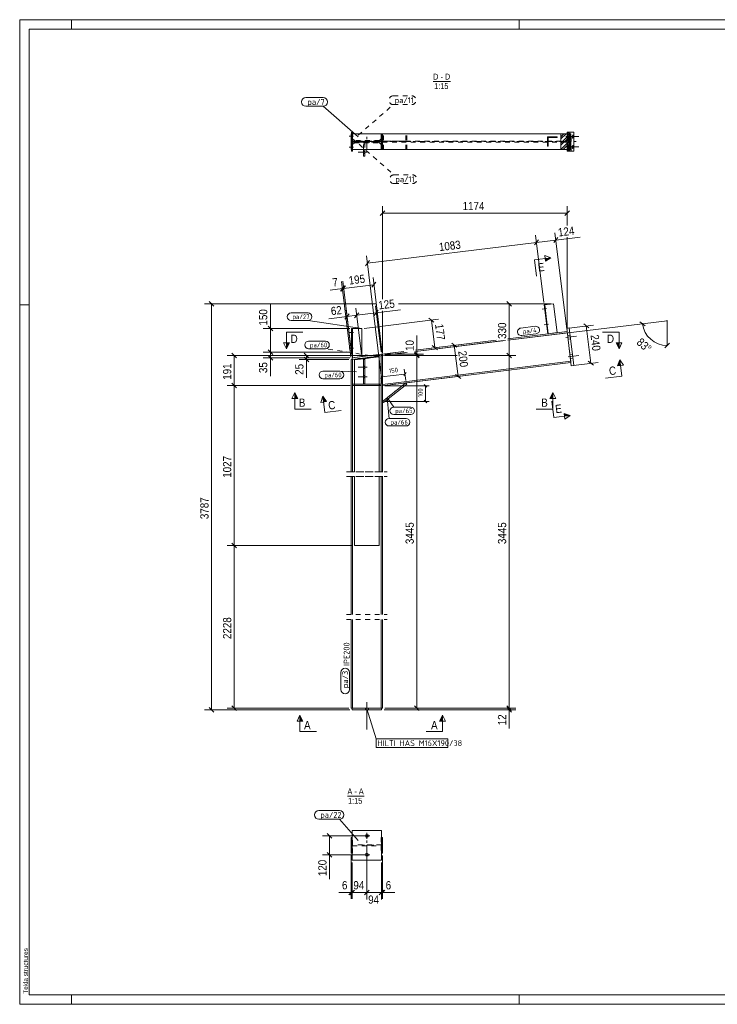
# Model space of a CAD drawing. Header units: millimetres. Extents: x 1 to 593, y 1 to 419.
# Tile 1 of 3: x 1 to 297, y 1 to 419. Entities that reach past the tile are written whole.
import ezdxf

# ---------------------------------------------------------------- set-up
doc = ezdxf.new("R2010")
doc.units = ezdxf.units.MM
for name, pattern in [('XKITLINE00', [0]), ('XKITLINE02', [4, 2, -2]), ('XKITLINE03', [6, 3, -1, 1, -1])]:
    doc.linetypes.add(name, pattern=pattern)
for name, color, linetype, lineweight in [('Bemassung', 1, 'Continuous', 0), ('Schnitt', 6, 'Continuous', 0), ('Schrauben', 7, 'Continuous', 0), ('Schraubenbezeichnung', 5, 'Continuous', 0), ('Teil', 7, 'Continuous', 0), ('Text', 5, 'Continuous', 0), ('Ueberschrift', 7, 'Continuous', 0), ('Zeichnungsrahmen', 3, 'Continuous', 0)]:
    doc.layers.add(name, color=color, linetype=linetype, lineweight=lineweight)
doc.styles.add('ARIAL', font='ARIAL.TTF')
doc.styles.add('ISOCPEUR', font='ISOCPEUR.TTF')

msp = doc.modelspace()

# ---------------------------------------------------------------- hatches: boundary and pattern name
at = {"layer": 'Schnitt'}
for points in [[(223.92, 317.66), (226.4, 317.96), (224.07, 316.42)], [(115.45, 281.8), (114.2, 279.3), (114.2, 281.8)], [(255.31, 281.8), (255.31, 279.3), (254.06, 281.8)], [(254.67, 272), (255.61, 274.63), (255.91, 272.15)], [(117.7, 258.17), (117.7, 260.67), (118.95, 258.17)], [(129.98, 256.69), (129.67, 259.17), (131.22, 256.84)], [(225.92, 258.17), (227.17, 260.67), (227.17, 258.17)], [(232, 251.85), (234.63, 250.92), (232.15, 250.61)], [(119.92, 121.27), (119.92, 123.77), (121.17, 121.27)], [(179.17, 121.27), (180.42, 123.77), (180.42, 121.27)]]:
    msp.add_hatch(color=256, dxfattribs=at).paths.add_polyline_path(points, flags=17)

# ---------------------------------------------------------------- linework, layer by layer
at = {"layer": 'Bemassung', "linetype": 'XKITLINE00', "lineweight": 0}
for p, q in [((154.98, 300.4), (154.98, 339.89)), ((233.27, 331.6), (233.27, 339.89)), ((155.97, 337.83), (153.99, 335.85)), ((154.98, 336.84), (233.27, 336.84)), ((234.26, 337.83), (232.28, 335.85)), ((223.41, 298.89), (219.9, 327.49)), ((223.41, 298.89), (219.9, 327.49)), ((229.36, 326.58), (227.64, 324.37)), ((233.14, 287.66), (228.13, 328.5)), ((228.5, 325.47), (238.84, 326.74)), ((228.5, 325.47), (238.84, 326.74)), ((233.27, 287.67), (233.27, 326.66)), ((148.59, 315.66), (220.27, 324.46)), ((221.13, 325.57), (219.41, 323.36)), ((221.13, 325.57), (219.41, 323.36)), ((220.27, 324.46), (228.5, 325.47)), ((154.86, 264.61), (148.22, 318.69)), ((149.45, 316.76), (147.73, 314.56)), ((154.86, 277.38), (150.91, 309.52)), ((138.81, 305.96), (137.09, 303.75)), ((139.28, 306.02), (137.55, 303.81)), ((139.28, 306.02), (137.55, 303.81)), ((141.53, 275.74), (137.58, 307.88)), ((141.91, 276.46), (138.04, 307.94)), ((141.91, 276.46), (138.04, 307.94)), ((138.41, 304.91), (151.28, 306.49)), ((152.15, 307.6), (150.42, 305.39)), ((137.95, 304.86), (132.77, 304.22)), ((137.95, 304.86), (132.77, 304.22)), ((137.95, 304.86), (138.41, 304.91)), ((138.58, 298.39), (79.38, 298.39)), ((81.44, 299.38), (83.42, 297.4)), ((82.43, 125.97), (82.43, 298.39)), ((107.35, 287.85), (107.35, 298.26)), ((107.35, 287.85), (107.35, 298.26)), ((138.6, 298.39), (138.58, 298.39)), ((152.43, 298.39), (138.6, 298.39)), ((154.31, 277.98), (151.91, 297.55)), ((226.5, 298.39), (161.68, 298.39)), ((226.5, 298.39), (205.67, 298.39)), ((207.73, 299.38), (209.71, 297.4)), ((208.72, 276.38), (208.72, 298.39)), ((139.88, 293), (132.12, 292.05)), ((139.88, 293), (132.12, 292.05)), ((140.74, 294.11), (139.01, 291.9)), ((141.91, 276.46), (139.5, 296.03)), ((139.88, 293), (143.99, 293.51)), ((144.86, 294.61), (143.13, 292.41)), ((144.86, 294.61), (143.13, 292.41)), ((146.03, 276.96), (143.62, 296.54)), ((146.03, 276.96), (143.62, 296.54)), ((143.99, 293.51), (152.28, 294.53)), ((153.14, 295.63), (151.42, 293.42)), ((152.28, 294.53), (162.62, 295.8)), ((152.28, 294.53), (162.62, 295.8)), ((154.98, 277.38), (154.98, 295.46)), ((106.36, 288.84), (108.34, 286.86)), ((147.14, 287.97), (178.71, 291.84)), ((176.79, 290.61), (174.58, 292.33)), ((175.69, 291.47), (177.12, 279.77)), ((208.12, 282.91), (265.27, 289.93)), ((234.1, 288.11), (244.45, 289.38)), ((242.52, 288.15), (240.32, 289.87)), ((241.42, 289.01), (243.37, 273.13)), ((264.17, 290.79), (266.38, 289.06)), ((265.27, 289.93), (275.69, 291.21)), ((275.69, 280.71), (275.69, 291.21)), ((141.15, 287.85), (104.3, 287.85)), ((107.35, 277.85), (107.35, 287.85)), ((169.52, 277.06), (169.52, 284.87)), ((169.52, 277.06), (169.52, 284.87)), ((168.92, 278.1), (207.16, 282.79)), ((168.92, 278.77), (188.45, 281.17)), ((168.92, 278.77), (180.15, 280.15)), ((178.23, 278.91), (176.02, 280.64)), ((186.53, 279.93), (184.32, 281.66)), ((185.42, 280.79), (187.05, 267.56)), ((274.7, 279.72), (276.68, 281.7)), ((153.98, 276.38), (89.01, 276.38)), ((91.07, 277.37), (93.05, 275.39)), ((92.06, 263.67), (92.06, 276.38)), ((140.81, 277.85), (104.3, 277.85)), ((140.81, 277.85), (104.3, 277.85)), ((106.36, 278.84), (108.34, 276.86)), ((106.36, 278.84), (108.34, 276.86)), ((106.36, 276.47), (108.34, 274.49)), ((107.35, 275.48), (107.35, 277.85)), ((153.98, 276.38), (119.64, 276.38)), ((121.7, 277.37), (123.68, 275.39)), ((122.69, 274.75), (122.69, 276.38)), ((143.02, 275.59), (164.02, 278.17)), ((155.97, 277.18), (164.02, 278.17)), ((155.97, 276.51), (165.44, 277.67)), ((155.98, 277.06), (172.32, 277.06)), ((155.98, 276.38), (186.57, 276.38)), ((155.98, 276.38), (172.32, 276.38)), ((155.98, 276.38), (172.32, 276.38)), ((155.98, 276.38), (186.57, 276.38)), ((168.53, 278.05), (170.51, 276.07)), ((168.53, 277.37), (170.51, 275.39)), ((168.53, 277.37), (170.51, 275.39)), ((169.52, 276.38), (169.52, 277.06)), ((169.52, 126.77), (169.52, 276.38)), ((191.51, 276.38), (211.52, 276.38)), ((191.51, 276.38), (211.52, 276.38)), ((207.73, 277.37), (209.71, 275.39)), ((207.73, 277.37), (209.71, 275.39)), ((208.72, 126.77), (208.72, 276.38)), ((141.15, 275.48), (104.3, 275.48)), ((107.35, 275.48), (107.35, 267.66)), ((107.35, 275.48), (107.35, 267.66)), ((140.65, 274.75), (119.64, 274.75)), ((121.7, 275.74), (123.68, 273.76)), ((122.69, 274.75), (122.69, 266.93)), ((122.69, 274.75), (122.69, 266.93)), ((236.05, 272.23), (246.4, 273.5)), ((244.47, 272.27), (242.27, 273.99)), ((155.02, 267.95), (154.03, 266.69)), ((154.86, 264.61), (154.26, 269.45)), ((154.53, 267.32), (164.45, 268.54)), ((155.97, 263.74), (190.08, 267.93)), ((164.94, 269.17), (163.96, 267.91)), ((164.78, 265.83), (164.19, 270.67)), ((188.15, 266.7), (185.95, 268.42)), ((141.21, 263.67), (89.01, 263.67)), ((141.21, 263.67), (89.01, 263.67)), ((91.07, 264.66), (93.05, 262.68)), ((91.07, 264.66), (93.05, 262.68)), ((92.06, 195.77), (92.06, 263.67)), ((155.98, 263.62), (174.78, 263.62)), ((172.61, 264.19), (173.74, 263.06)), ((173.18, 256.96), (173.18, 263.62)), ((155.98, 256.96), (174.78, 256.96)), ((172.61, 257.52), (173.74, 256.39)), ((91.07, 196.76), (93.05, 194.78)), ((91.07, 196.76), (93.05, 194.78)), ((142.05, 195.77), (89.01, 195.77)), ((142.05, 195.77), (89.01, 195.77)), ((92.06, 126.77), (92.06, 195.77)), ((141.05, 125.97), (79.38, 125.97)), ((81.44, 126.96), (83.42, 124.98)), ((140.65, 126.77), (89.01, 126.77)), ((91.07, 127.76), (93.05, 125.78)), ((155.58, 125.97), (211.52, 125.97)), ((155.98, 126.77), (211.52, 126.77)), ((155.98, 126.77), (172.32, 126.77)), ((155.98, 126.77), (211.52, 126.77)), ((168.53, 127.76), (170.51, 125.78)), ((207.73, 127.76), (209.71, 125.78)), ((207.73, 127.76), (209.71, 125.78)), ((207.73, 126.96), (209.71, 124.98)), ((208.72, 125.97), (208.72, 126.77)), ((208.72, 125.97), (208.72, 118.15)), ((208.72, 125.97), (208.72, 118.15)), ((147.31, 72.51), (129.44, 72.51)), ((131.5, 73.5), (133.48, 71.52)), ((132.49, 64.51), (132.49, 72.51)), ((147.31, 64.51), (129.44, 64.51)), ((131.5, 65.5), (133.48, 63.52)), ((132.49, 64.51), (132.49, 54.1)), ((132.49, 64.51), (132.49, 54.1)), ((141.65, 64.18), (141.65, 45.71)), ((148.31, 63.51), (148.31, 47.91)), ((148.31, 63.51), (148.31, 54.01)), ((154.98, 64.18), (154.98, 45.71)), ((142.05, 61.18), (142.05, 54.01)), ((142.05, 61.18), (142.05, 45.71)), ((154.58, 61.18), (154.58, 45.46)), ((154.58, 61.18), (154.58, 47.91)), ((141.65, 48.51), (136.43, 48.51)), ((141.65, 48.51), (136.43, 48.51)), ((142.25, 49.11), (140.66, 47.52)), ((143.04, 49.5), (141.06, 47.52)), ((142.65, 49.11), (141.06, 47.52)), ((141.65, 48.51), (142.05, 48.51)), ((142.05, 49.11), (142.05, 45.71)), ((142.05, 48.51), (148.31, 48.51)), ((149.3, 49.5), (147.32, 47.52)), ((149.3, 49.5), (147.32, 47.52)), ((148.31, 49.11), (148.31, 45.46)), ((148.31, 48.51), (154.58, 48.51)), ((155.57, 49.5), (153.59, 47.52)), ((155.57, 49.5), (153.98, 47.91)), ((155.97, 49.5), (154.38, 47.91)), ((154.58, 48.51), (154.98, 48.51)), ((154.98, 48.51), (160.2, 48.51)), ((154.98, 48.51), (160.2, 48.51))]:
    msp.add_line(p, q, dxfattribs=at)
msp.add_arc((275.69, 291.21), 10.5, 187, 270, dxfattribs=at)
at = {"layer": 'Bemassung'}
for p in [(154.98, 336.84), (233.27, 336.84), (220.27, 324.46), (220.27, 324.46), (228.5, 325.47), (148.59, 315.66), (151.28, 306.49), (137.95, 304.86), (138.41, 304.91), (138.41, 304.91), (82.43, 298.39), (208.72, 298.39), (139.88, 293), (143.99, 293.51), (143.99, 293.51), (152.28, 294.53), (175.69, 291.47), (241.42, 289.01), (265.27, 289.93), (275.69, 291.21), (107.35, 287.85), (185.42, 280.79), (275.69, 280.71), (92.06, 276.38), (107.35, 277.85), (107.35, 277.85), (122.69, 276.38), (169.52, 277.06), (169.52, 276.38), (169.52, 276.38), (177.12, 279.77), (208.72, 276.38), (208.72, 276.38), (107.35, 275.48), (122.69, 274.75), (243.37, 273.13), (164.45, 268.54), (187.05, 267.56), (92.06, 263.67), (92.06, 263.67), (154.53, 267.32), (173.18, 263.62), (173.18, 256.96), (92.06, 195.77), (92.06, 195.77), (82.43, 125.97), (92.06, 126.77), (169.52, 126.77), (208.72, 126.77), (208.72, 126.77), (208.72, 125.97), (132.49, 72.51), (132.49, 64.51), (141.65, 48.51), (142.05, 48.51), (142.05, 48.51), (148.31, 48.51), (148.31, 48.51), (154.58, 48.51), (154.58, 48.51), (154.98, 48.51)]:
    msp.add_point(p, dxfattribs=at)
at = {"layer": 'Schnitt', "linetype": 'XKITLINE00', "lineweight": 0}
for p, q in [((219.45, 317.11), (226.4, 317.96)), ((224.07, 316.42), (223.77, 318.9)), ((223.77, 318.9), (226.4, 317.96)), ((226.4, 317.96), (224.07, 316.42)), ((219.45, 317.11), (220.31, 310.16)), ((114.2, 286.3), (121.2, 286.3)), ((114.2, 286.3), (114.2, 279.3)), ((255.31, 286.3), (248.31, 286.3)), ((255.31, 286.3), (255.31, 279.3)), ((114.2, 279.3), (112.95, 281.8)), ((115.45, 281.8), (112.95, 281.8)), ((114.2, 279.3), (115.45, 281.8)), ((254.06, 281.8), (256.56, 281.8)), ((255.31, 279.3), (254.06, 281.8)), ((256.56, 281.8), (255.31, 279.3)), ((255.61, 274.63), (254.67, 272)), ((254.67, 272), (257.16, 272.31)), ((255.61, 274.63), (257.16, 272.31)), ((256.46, 267.69), (255.61, 274.63)), ((256.46, 267.69), (249.52, 266.83)), ((116.45, 258.17), (117.7, 260.67)), ((117.7, 260.67), (118.95, 258.17)), ((117.7, 253.67), (117.7, 260.67)), ((128.74, 256.54), (129.67, 259.17)), ((129.67, 259.17), (131.22, 256.84)), ((130.53, 252.22), (129.67, 259.17)), ((227.17, 260.67), (225.92, 258.17)), ((227.17, 260.67), (228.42, 258.17)), ((227.17, 253.67), (227.17, 260.67)), ((118.95, 258.17), (116.45, 258.17)), ((131.22, 256.84), (128.74, 256.54)), ((225.92, 258.17), (228.42, 258.17)), ((227.69, 250.06), (226.83, 257.01)), ((117.7, 253.67), (124.7, 253.67)), ((130.53, 252.22), (137.47, 253.08)), ((227.17, 253.67), (220.17, 253.67)), ((227.69, 250.06), (234.63, 250.92)), ((234.63, 250.92), (232, 251.85)), ((232, 251.85), (232.3, 249.37)), ((234.63, 250.92), (232.3, 249.37)), ((118.67, 121.27), (119.92, 123.77)), ((121.17, 121.27), (118.67, 121.27)), ((119.92, 123.77), (121.17, 121.27)), ((119.92, 116.77), (119.92, 123.77)), ((180.42, 123.77), (179.17, 121.27)), ((179.17, 121.27), (181.67, 121.27)), ((180.42, 123.77), (181.67, 121.27)), ((180.42, 116.77), (180.42, 123.77)), ((119.92, 116.77), (126.92, 116.77)), ((180.42, 116.77), (173.42, 116.77))]:
    msp.add_line(p, q, dxfattribs=at)
at = {"layer": 'Schrauben', "linetype": 'XKITLINE00', "lineweight": 0}
for p, q in [((142.68, 369.57), (140.81, 369.57)), ((142.68, 369.57), (140.81, 369.57)), ((142.15, 370.04), (141.81, 370.04)), ((142.15, 370.04), (141.81, 370.04)), ((142.15, 369.1), (141.81, 369.1)), ((142.15, 369.1), (141.81, 369.1)), ((232.71, 369.44), (237.21, 369.44)), ((233.72, 369.44), (238.22, 369.44)), ((234.56, 369.81), (234.54, 369.47)), ((234.54, 369.47), (234.55, 369.12)), ((234.55, 369.12), (234.6, 368.77)), ((234.63, 370.17), (234.56, 369.81)), ((234.6, 368.77), (234.63, 368.7)), ((234.67, 370.1), (234.63, 370.17)), ((234.63, 368.7), (234.71, 369.06)), ((234.71, 369.75), (234.67, 370.1)), ((234.72, 369.4), (234.71, 369.75)), ((234.71, 369.06), (234.72, 369.4)), ((235.56, 369.81), (235.55, 369.47)), ((235.55, 369.47), (235.56, 369.12)), ((235.64, 370.17), (235.56, 369.81)), ((235.56, 369.12), (235.6, 368.77)), ((235.6, 368.77), (235.64, 368.7)), ((235.68, 370.1), (235.64, 370.17)), ((235.64, 368.7), (235.72, 369.06)), ((235.72, 369.75), (235.68, 370.1)), ((235.73, 369.4), (235.72, 369.75)), ((235.72, 369.06), (235.73, 369.4)), ((142.68, 364.9), (140.81, 364.9)), ((142.68, 364.9), (140.81, 364.9)), ((142.15, 365.37), (141.81, 365.37)), ((142.15, 365.37), (141.81, 365.37)), ((142.15, 364.44), (141.81, 364.44)), ((142.15, 364.44), (141.81, 364.44)), ((232.71, 365.04), (237.21, 365.04)), ((233.72, 365.04), (238.22, 365.04)), ((234.56, 365.41), (234.54, 365.07)), ((234.54, 365.07), (234.55, 364.72)), ((234.55, 364.72), (234.6, 364.37)), ((234.63, 365.77), (234.56, 365.41)), ((234.6, 364.37), (234.63, 364.3)), ((234.67, 365.7), (234.63, 365.77)), ((234.63, 364.3), (234.71, 364.66)), ((234.71, 365.35), (234.67, 365.7)), ((234.72, 365), (234.71, 365.35)), ((234.71, 364.66), (234.72, 365)), ((235.56, 365.41), (235.55, 365.07)), ((235.55, 365.07), (235.56, 364.72)), ((235.64, 365.77), (235.56, 365.41)), ((235.56, 364.72), (235.6, 364.37)), ((235.6, 364.37), (235.64, 364.3)), ((235.68, 365.7), (235.64, 365.77)), ((235.64, 364.3), (235.72, 364.66)), ((235.72, 365.35), (235.68, 365.7)), ((235.73, 365), (235.72, 365.35)), ((235.72, 364.66), (235.73, 365)), ((148.45, 362.72), (144.58, 362.72)), ((148.45, 362.72), (144.58, 362.72)), ((147.38, 363.18), (146.85, 363.18)), ((147.38, 363.18), (146.85, 363.18)), ((147.38, 362.25), (146.85, 362.25)), ((147.38, 362.25), (146.85, 362.25)), ((224.53, 296.34), (222.68, 296.11)), ((223.95, 296.74), (223.68, 296.71)), ((224.06, 295.81), (223.79, 295.78)), ((225.34, 289.73), (223.49, 289.5)), ((224.76, 290.12), (224.49, 290.09)), ((224.87, 289.2), (224.61, 289.16)), ((142.68, 286.18), (140.81, 286.18)), ((142.68, 286.18), (140.81, 286.18)), ((142.15, 286.65), (141.81, 286.65)), ((142.15, 286.65), (141.81, 286.65)), ((142.15, 285.71), (141.81, 285.71)), ((142.15, 285.71), (141.81, 285.71)), ((232.71, 284.05), (237.21, 284.6)), ((232.71, 284.05), (237.21, 284.6)), ((233.49, 284.88), (234.54, 285.01)), ((233.49, 284.88), (234.54, 285.01)), ((233.66, 283.43), (234.72, 283.56)), ((233.66, 283.43), (234.72, 283.56)), ((142.68, 279.51), (140.81, 279.51)), ((142.68, 279.51), (140.81, 279.51)), ((142.15, 279.98), (141.81, 279.98)), ((142.15, 279.98), (141.81, 279.98)), ((142.15, 279.05), (141.81, 279.05)), ((142.15, 279.05), (141.81, 279.05)), ((233.72, 275.84), (238.22, 276.4)), ((233.72, 275.84), (238.22, 276.4)), ((234.49, 276.68), (235.55, 276.81)), ((234.49, 276.68), (235.55, 276.81)), ((147.38, 271.91), (146.85, 271.91)), ((234.67, 275.22), (235.73, 275.35)), ((234.67, 275.22), (235.73, 275.35)), ((148.45, 271.44), (144.58, 271.44)), ((147.38, 270.97), (146.85, 270.97)), ((147.38, 267.91), (146.85, 267.91)), ((148.45, 267.44), (144.58, 267.44)), ((147.38, 266.97), (146.85, 266.97)), ((147.68, 125.97), (147.68, 126.77)), ((147.68, 125.97), (147.68, 126.77)), ((148.31, 117.63), (148.31, 129.3)), ((148.31, 117.63), (148.31, 129.3)), ((148.95, 125.97), (148.95, 126.77)), ((148.95, 125.97), (148.95, 126.77)), ((149.58, 72.51), (147.05, 72.51)), ((148.31, 73.78), (148.31, 71.25)), ((149.58, 64.51), (147.05, 64.51)), ((148.31, 65.78), (148.31, 63.25))]:
    msp.add_line(p, q, dxfattribs=at)
for centre in [(148.31, 72.51), (148.31, 64.51)]:
    msp.add_circle(centre, 0.633, dxfattribs=at)
at = {"layer": 'Schraubenbezeichnung', "linetype": 'XKITLINE00', "lineweight": 0}
for p, q in [((148.31, 126.37), (152.2, 113.73)), ((152.2, 113.73), (182.61, 113.73)), ((152.2, 110.03), (152.2, 113.73)), ((182.61, 110.03), (182.61, 113.73)), ((152.2, 110.03), (182.61, 110.03))]:
    msp.add_line(p, q, dxfattribs=at)
at = {"layer": 'Teil', "linetype": 'XKITLINE00', "lineweight": 0}
for p, q in [((141.65, 370.57), (141.81, 370.57)), ((141.65, 370.57), (141.65, 363.9)), ((142.07, 371.24), (141.81, 370.98)), ((141.96, 371.24), (141.81, 371.09)), ((141.81, 363.24), (141.81, 371.24)), ((141.81, 371.24), (142.15, 371.24)), ((142.15, 371.09), (141.81, 370.76)), ((142.15, 370.98), (141.81, 370.64)), ((142.15, 370.75), (141.81, 370.42)), ((142.15, 370.64), (141.81, 370.31)), ((142.15, 370.42), (141.81, 370.08)), ((142.15, 370.3), (141.81, 369.97)), ((142.15, 370.08), (141.81, 369.75)), ((142.15, 369.97), (141.81, 369.63)), ((142.15, 369.74), (141.81, 369.41)), ((142.15, 369.63), (141.81, 369.3)), ((142.15, 369.41), (141.81, 369.07)), ((142.15, 369.29), (141.81, 368.96)), ((142.15, 369.07), (141.81, 368.74)), ((142.15, 368.96), (141.81, 368.62)), ((142.15, 368.73), (141.81, 368.4)), ((142.15, 368.62), (141.81, 368.29)), ((142.15, 368.4), (141.81, 368.06)), ((142.15, 368.28), (141.81, 367.95)), ((142.15, 368.06), (141.81, 367.73)), ((142.15, 367.95), (141.81, 367.61)), ((142.15, 371.24), (142.15, 363.24)), ((142.15, 370.57), (154.52, 370.57)), ((154.44, 363.9), (154.44, 370.57)), ((154.52, 363.9), (154.52, 370.57)), ((154.98, 370.57), (154.52, 370.57)), ((154.98, 363.9), (154.98, 370.57)), ((154.98, 370.57), (233.31, 370.57)), ((224.95, 365.24), (224.95, 369.24)), ((224.95, 369.24), (228.98, 369.24)), ((225.26, 368.97), (224.99, 369.24)), ((225.22, 365.24), (225.22, 368.97)), ((225.22, 368.97), (228.98, 368.97)), ((225.3, 368.97), (225.3, 365.24)), ((226.61, 368.97), (226.34, 369.24)), ((228.98, 369.24), (229.01, 369.24)), ((228.98, 369.24), (228.98, 368.97)), ((229.01, 368.97), (228.98, 368.97)), ((229.01, 369.24), (229.01, 368.97)), ((230.65, 369.27), (231.94, 370.57)), ((230.65, 368.38), (232.84, 370.57)), ((230.65, 363.9), (230.65, 370.57)), ((230.65, 366.59), (233.31, 369.24)), ((230.65, 365.69), (233.31, 368.35)), ((233.31, 370.84), (233.71, 371.24)), ((233.31, 370.47), (234.07, 371.24)), ((233.31, 363.24), (233.31, 371.24)), ((236.11, 371.24), (233.31, 371.24)), ((233.31, 369.75), (234.38, 370.82)), ((233.31, 363.9), (233.31, 370.57)), ((233.31, 369.39), (234.38, 370.46)), ((233.31, 368.66), (234.38, 369.74)), ((233.31, 368.3), (234.38, 369.38)), ((233.31, 367.58), (234.38, 368.65)), ((233.31, 367.22), (234.38, 368.29)), ((234.38, 371.24), (234.38, 363.24)), ((236.11, 371.24), (236.11, 363.24)), ((141.65, 363.9), (141.81, 363.9)), ((142.15, 367.72), (141.81, 367.39)), ((142.15, 367.61), (141.81, 367.28)), ((142.15, 367.39), (141.81, 367.05)), ((142.15, 367.27), (141.81, 366.94)), ((142.15, 367.05), (141.81, 366.72)), ((142.15, 366.94), (141.81, 366.6)), ((142.15, 366.71), (141.81, 366.38)), ((142.15, 366.6), (141.81, 366.27)), ((142.15, 366.37), (141.81, 366.04)), ((142.15, 366.26), (141.81, 365.93)), ((142.15, 366.04), (141.81, 365.7)), ((142.15, 365.93), (141.81, 365.59)), ((142.15, 365.7), (141.81, 365.37)), ((142.15, 365.59), (141.81, 365.26)), ((142.15, 365.36), (141.81, 365.03)), ((142.15, 365.25), (141.81, 364.92)), ((142.15, 365.03), (141.81, 364.69)), ((142.15, 364.92), (141.81, 364.58)), ((142.15, 364.69), (141.81, 364.36)), ((142.15, 364.58), (141.81, 364.25)), ((142.15, 364.35), (141.81, 364.02)), ((142.15, 364.24), (141.81, 363.91)), ((142.15, 364.02), (141.81, 363.68)), ((142.15, 363.91), (141.81, 363.57)), ((142.15, 363.68), (141.81, 363.35)), ((142.32, 367.24), (142.15, 367.4)), ((142.15, 367.07), (142.15, 367.4)), ((142.15, 367.4), (146.15, 367.4)), ((142.26, 367.07), (142.15, 367.18)), ((146.15, 367.07), (142.15, 367.07)), ((154.52, 363.9), (142.15, 363.9)), ((142.32, 367.35), (142.26, 367.4)), ((142.6, 367.07), (142.32, 367.35)), ((142.48, 367.07), (142.32, 367.24)), ((142.82, 367.07), (142.49, 367.4)), ((142.93, 367.07), (142.6, 367.4)), ((143.16, 367.07), (142.82, 367.4)), ((143.27, 367.07), (142.94, 367.4)), ((143.49, 367.07), (143.16, 367.4)), ((143.61, 367.07), (143.27, 367.4)), ((143.83, 367.07), (143.5, 367.4)), ((143.94, 367.07), (143.61, 367.4)), ((144.17, 367.07), (143.83, 367.4)), ((144.28, 367.07), (143.95, 367.4)), ((144.5, 367.07), (144.17, 367.4)), ((144.62, 367.07), (144.28, 367.4)), ((144.84, 367.07), (144.51, 367.4)), ((144.95, 367.07), (144.62, 367.4)), ((145.18, 367.07), (144.84, 367.4)), ((145.29, 367.07), (144.96, 367.4)), ((145.51, 367.07), (145.18, 367.4)), ((145.63, 367.07), (145.29, 367.4)), ((145.85, 367.07), (145.52, 367.4)), ((145.96, 367.07), (145.63, 367.4)), ((146.15, 367.11), (145.85, 367.4)), ((146.15, 367.22), (145.97, 367.4)), ((146.15, 367.07), (146.15, 367.4)), ((146.85, 361.05), (146.85, 363.9)), ((147.38, 363.9), (147.38, 361.05)), ((154.98, 363.9), (154.52, 363.9)), ((233.31, 363.9), (154.98, 363.9)), ((225.22, 366.31), (224.95, 366.58)), ((225.3, 365.24), (224.95, 365.24)), ((230.65, 363.9), (233.31, 366.56)), ((231.54, 363.9), (233.31, 365.66)), ((231.54, 363.9), (231.54, 363.9)), ((233.31, 366.49), (234.38, 367.57)), ((233.31, 366.13), (234.38, 367.21)), ((233.31, 365.41), (234.38, 366.48)), ((233.31, 365.04), (234.38, 366.12)), ((233.31, 364.32), (234.38, 365.4)), ((233.31, 363.96), (234.38, 365.03)), ((233.31, 363.24), (234.38, 364.31)), ((233.67, 363.24), (234.38, 363.95)), ((142.15, 363.57), (141.81, 363.24)), ((142.15, 363.24), (141.81, 363.24)), ((142.15, 363.34), (142.04, 363.24)), ((147.38, 361.05), (146.85, 361.05)), ((236.11, 363.24), (233.31, 363.24)), ((233.67, 363.24), (233.67, 363.24)), ((227.5, 298.39), (223.53, 297.9)), ((223.53, 297.9), (225.04, 285.66)), ((223.8, 297.93), (225.3, 285.69)), ((227.5, 298.39), (229.01, 286.15)), ((141.81, 287.85), (142.15, 287.85)), ((141.81, 287.85), (141.81, 277.85)), ((142.15, 287.85), (146.15, 287.85)), ((142.15, 277.85), (142.15, 287.85)), ((146.15, 287.85), (146.15, 275.97)), ((233.27, 286.67), (208.12, 283.58)), ((233.34, 286.11), (208.12, 283.01)), ((234.16, 288.12), (233.1, 287.99)), ((233.1, 287.99), (235.05, 272.11)), ((236.11, 272.24), (234.16, 288.12)), ((203.22, 282.98), (168.92, 278.77)), ((206.34, 282.79), (168.92, 278.2)), ((141.81, 277.85), (142.15, 277.85)), ((142.03, 275.47), (154.44, 276.99)), ((154.52, 276.33), (142.11, 274.8)), ((142.15, 277.85), (142.15, 275.48)), ((154.98, 276.38), (154.41, 276.31)), ((154.41, 276.31), (154.41, 227.1)), ((154.44, 276.99), (154.52, 276.33)), ((164.02, 278.17), (154.98, 277.06)), ((164.62, 277.67), (154.98, 276.48)), ((154.98, 276.42), (154.98, 277.06)), ((154.98, 276.38), (154.98, 276.42)), ((154.98, 227.1), (154.98, 276.38)), ((142.21, 274.82), (141.65, 274.75)), ((141.65, 274.75), (141.65, 227.1)), ((142.11, 274.8), (142.03, 275.47)), ((142.21, 274.82), (142.21, 227.1)), ((146.85, 275.05), (143.05, 274.59)), ((143.05, 274.59), (143.05, 264.34)), ((146.85, 264.37), (146.85, 275.37)), ((146.85, 275.37), (147.38, 275.37)), ((153.58, 275.88), (147.38, 275.12)), ((147.38, 275.37), (147.38, 264.37)), ((153.58, 275.88), (153.58, 264.34)), ((234.82, 274), (154.98, 264.19)), ((154.98, 263.62), (234.89, 273.43)), ((235.05, 272.11), (236.11, 272.24)), ((142.21, 263.67), (142.21, 264.34)), ((142.21, 264.34), (154.41, 264.34)), ((154.41, 263.67), (142.21, 263.67)), ((143.05, 263.67), (143.05, 227.1)), ((147.38, 264.37), (146.85, 264.37)), ((153.58, 263.67), (153.58, 227.1)), ((154.41, 264.34), (154.41, 263.67)), ((164.91, 264.84), (154.98, 256.96)), ((154.98, 264.19), (154.98, 263.62)), ((165.32, 264.32), (155.4, 256.43)), ((164.91, 264.84), (165.32, 264.32)), ((154.98, 256.96), (155.4, 256.43)), ((141.65, 225.1), (141.65, 166.43)), ((142.21, 225.1), (142.21, 166.43)), ((143.05, 225.1), (143.05, 195.77)), ((153.58, 225.1), (153.58, 195.77)), ((154.41, 225.1), (154.41, 166.43)), ((154.98, 166.43), (154.98, 225.1)), ((153.58, 195.77), (143.05, 195.77)), ((141.65, 164.43), (141.65, 126.77)), ((142.21, 164.43), (142.21, 126.77)), ((154.41, 164.43), (154.41, 126.77)), ((154.98, 126.77), (154.98, 164.43)), ((141.65, 126.77), (142.05, 126.77)), ((154.58, 126.77), (142.05, 126.77)), ((142.05, 126.77), (142.05, 125.97)), ((154.58, 125.97), (142.05, 125.97)), ((154.98, 126.77), (154.58, 126.77)), ((154.58, 126.77), (154.58, 125.97)), ((141.65, 71.85), (142.05, 71.85)), ((141.65, 71.85), (141.65, 65.18)), ((154.58, 74.85), (142.05, 74.85)), ((142.05, 74.85), (142.05, 62.18)), ((154.58, 74.85), (154.58, 62.18)), ((154.98, 71.85), (154.58, 71.85)), ((154.98, 65.18), (154.98, 71.85)), ((141.65, 65.18), (142.05, 65.18)), ((154.98, 65.18), (154.58, 65.18)), ((154.58, 62.18), (142.05, 62.18))]:
    msp.add_line(p, q, dxfattribs=at)
at = {"layer": 'Teil', "linetype": 'XKITLINE02', "lineweight": 0}
for p, q in [((141.81, 370.57), (142.21, 370.57)), ((142.03, 370.57), (142.15, 370.57)), ((142.03, 363.9), (142.03, 370.57)), ((142.11, 363.9), (142.11, 370.57)), ((142.21, 368.49), (142.21, 370.57)), ((142.21, 370.57), (154.41, 370.57)), ((142.21, 367.42), (142.21, 370.57)), ((143.01, 367.69), (142.21, 368.49)), ((154.41, 368.49), (153.61, 367.69)), ((154.41, 370.57), (154.41, 368.49)), ((154.41, 370.57), (154.41, 367.42)), ((154.41, 370.57), (154.44, 370.57)), ((154.52, 370.57), (154.44, 370.57)), ((165.32, 370.57), (154.98, 370.57)), ((154.98, 363.9), (154.98, 370.57)), ((154.98, 363.9), (154.98, 370.57)), ((155.4, 363.9), (155.4, 370.57)), ((164.91, 363.9), (164.91, 370.57)), ((165.32, 363.9), (165.32, 370.57)), ((225.04, 365.24), (225.04, 369.24)), ((234.89, 370.57), (233.31, 370.57)), ((233.34, 367.42), (233.34, 370.57)), ((234.82, 370.57), (234.82, 367.42)), ((234.89, 363.9), (234.89, 370.57)), ((235.05, 363.24), (235.05, 371.24)), ((141.81, 363.9), (142.21, 363.9)), ((142.15, 363.9), (142.03, 363.9)), ((154.41, 367.42), (142.21, 367.42)), ((142.21, 363.9), (142.21, 367.05)), ((142.21, 367.05), (154.41, 367.05)), ((142.21, 365.98), (143.01, 366.78)), ((142.21, 363.9), (142.21, 365.98)), ((154.41, 363.9), (142.21, 363.9)), ((153.61, 367.69), (143.01, 367.69)), ((143.01, 366.78), (153.61, 366.78)), ((153.58, 367.69), (143.05, 367.69)), ((143.05, 367.69), (143.05, 367.42)), ((143.05, 367.42), (153.58, 367.42)), ((153.58, 367.05), (143.05, 367.05)), ((143.05, 367.05), (143.05, 366.78)), ((143.05, 366.78), (153.58, 366.78)), ((146.85, 363.9), (146.85, 366.78)), ((146.85, 366.78), (147.38, 366.78)), ((146.85, 366.12), (147.38, 366.12)), ((147.38, 366.78), (147.38, 363.9)), ((153.58, 367.42), (153.58, 367.69)), ((153.58, 366.78), (153.58, 367.05)), ((153.61, 366.78), (154.41, 365.98)), ((154.41, 367.05), (154.41, 363.9)), ((154.41, 365.98), (154.41, 363.9)), ((154.41, 363.9), (154.44, 363.9)), ((154.52, 363.9), (154.44, 363.9)), ((154.98, 367.44), (164.91, 367.44)), ((154.98, 367.44), (154.98, 367.04)), ((154.98, 367.44), (154.98, 367.04)), ((234.82, 367.42), (154.98, 367.42)), ((154.98, 367.05), (234.82, 367.05)), ((154.98, 367.04), (164.91, 367.04)), ((154.98, 363.9), (165.32, 363.9)), ((164.91, 367.44), (164.91, 367.04)), ((233.34, 363.9), (233.31, 363.9)), ((234.89, 363.9), (233.31, 363.9)), ((233.34, 363.9), (233.34, 367.05)), ((234.82, 367.05), (234.82, 363.9)), ((142.15, 287.85), (142.15, 277.85)), ((229.01, 286.15), (225.04, 285.66)), ((234.89, 273.43), (233.27, 286.67)), ((146.15, 275.97), (142.15, 275.48)), ((154.41, 276.31), (142.21, 274.82)), ((154.98, 264.25), (154.98, 276.42)), ((143.05, 274.59), (153.58, 275.88)), ((143.05, 274.59), (143.05, 227.1)), ((147.38, 275.12), (146.85, 275.05)), ((146.85, 274.71), (147.38, 274.71)), ((153.58, 275.88), (153.58, 227.1)), ((154.41, 264.34), (142.21, 264.34)), ((142.21, 263.67), (142.21, 264.34)), ((142.21, 263.67), (154.41, 263.67)), ((143.01, 263.67), (143.01, 264.34)), ((143.01, 263.67), (143.01, 264.34)), ((143.05, 264.34), (143.05, 263.67)), ((153.58, 264.34), (153.58, 263.67)), ((153.61, 263.67), (153.61, 264.34)), ((153.61, 263.67), (153.61, 264.34)), ((154.41, 263.67), (154.41, 264.34)), ((164.91, 264.84), (154.98, 256.96)), ((154.98, 263.62), (164.91, 264.84)), ((154.98, 264.25), (154.98, 264.19)), ((154.98, 264.19), (154.98, 264.25)), ((154.98, 256.96), (154.98, 263.62)), ((139.65, 227.1), (156.98, 227.1)), ((141.05, 227.1), (155.58, 227.1)), ((141.05, 227.1), (155.58, 227.1)), ((139.65, 225.1), (156.98, 225.1)), ((141.05, 225.1), (155.58, 225.1)), ((141.05, 225.1), (155.58, 225.1)), ((143.05, 225.1), (143.05, 195.77)), ((153.58, 225.1), (153.58, 195.77)), ((143.05, 195.77), (153.58, 195.77)), ((139.65, 166.43), (156.98, 166.43)), ((139.65, 164.43), (156.98, 164.43)), ((142.05, 126.77), (154.58, 126.77)), ((142.05, 71.85), (142.21, 71.85)), ((142.21, 68.7), (142.21, 71.85)), ((154.58, 71.85), (154.41, 71.85)), ((154.41, 71.85), (154.41, 68.7)), ((154.41, 68.7), (142.21, 68.7)), ((142.21, 65.18), (142.21, 68.33)), ((142.21, 68.33), (154.41, 68.33)), ((154.41, 68.33), (154.41, 65.18)), ((142.05, 65.18), (142.21, 65.18)), ((154.58, 65.18), (154.41, 65.18))]:
    msp.add_line(p, q, dxfattribs=at)
at = {"layer": 'Teil', "linetype": 'XKITLINE03', "lineweight": 0}
for p, q in [((148.31, 364.24), (148.31, 370.24)), ((151.31, 367.24), (145.31, 367.24)), ((152, 367.24), (237.06, 367.24)), ((227.39, 367.24), (226.97, 367.24)), ((148.31, 65.51), (148.31, 71.51)), ((151.31, 68.51), (145.31, 68.51))]:
    msp.add_line(p, q, dxfattribs=at)
at = {"layer": 'Text', "linetype": 'XKITLINE00', "lineweight": 0}
for p, q in [((122.48, 385.92), (129.7, 385.92)), ((122.48, 382.22), (129.7, 382.22)), ((144.55, 369.23), (129.7, 382.22)), ((116.12, 294.49), (123.34, 294.49)), ((123.34, 291.29), (116.12, 291.29)), ((146.15, 287.85), (123.34, 291.29)), ((213.64, 288.09), (219.78, 288.84)), ((220.17, 285.66), (214.03, 284.91)), ((123.56, 282.52), (130.77, 282.52)), ((130.77, 279.32), (123.56, 279.32)), ((129.66, 269.78), (136.88, 269.78)), ((143.91, 269.47), (136.88, 269.78)), ((136.88, 266.58), (129.66, 266.58)), ((156.99, 258.55), (157.61, 250.99)), ((157.18, 258.22), (159.71, 254.56)), ((157.61, 250.99), (157.61, 250.96)), ((157.61, 250.96), (157.71, 249.72)), ((159.71, 254.56), (166.92, 254.56)), ((166.92, 251.36), (159.71, 251.36)), ((157.71, 249.72), (164.93, 249.72)), ((164.93, 246.52), (157.71, 246.52)), ((137.22, 134.62), (137.22, 141.83)), ((140.92, 141.83), (140.92, 134.62)), ((127.93, 83.25), (136.65, 83.25)), ((127.93, 79.55), (136.65, 79.55)), ((144.57, 70.53), (136.65, 79.55))]:
    msp.add_line(p, q, dxfattribs=at)
at = {"layer": 'Text', "linetype": 'XKITLINE02', "lineweight": 0}
for p, q in [((159.52, 386.67), (167.38, 386.67)), ((144.67, 369.97), (159.52, 382.97)), ((159.52, 382.97), (167.38, 382.97)), ((144.97, 366.12), (159.82, 353.12)), ((159.82, 353.12), (167.68, 353.12)), ((159.82, 349.42), (167.68, 349.42)), ((153.58, 275.88), (130.77, 279.32))]:
    msp.add_line(p, q, dxfattribs=at)
at = {"layer": 'Text', "linetype": 'XKITLINE00', "lineweight": 0}
for centre, radius, start, end in [((122.48, 384.07), 1.85, 90, 270), ((129.7, 384.07), 1.85, 270, 90), ((116.12, 292.89), 1.6, 90, 270), ((123.34, 292.89), 1.6, 270, 90), ((219.98, 287.25), 1.6, 277, 97), ((213.84, 286.5), 1.6, 97, 277), ((123.56, 280.92), 1.6, 90, 270), ((130.77, 280.92), 1.6, 270, 90), ((129.66, 268.18), 1.6, 90, 270), ((136.88, 268.18), 1.6, 270, 90), ((159.71, 252.96), 1.6, 90, 270), ((166.92, 252.96), 1.6, 270, 90), ((157.71, 248.12), 1.6, 90, 270), ((164.93, 248.12), 1.6, 270, 90), ((139.07, 141.83), 1.85, 0, 180), ((139.07, 134.62), 1.85, 180, 0), ((127.93, 81.4), 1.85, 90, 270), ((136.65, 81.4), 1.85, 270, 90)]:
    msp.add_arc(centre, radius, start, end, dxfattribs=at)
at = {"layer": 'Text', "linetype": 'XKITLINE02', "lineweight": 0}
for centre, start, end in [((159.52, 384.82), 90, 270), ((167.38, 384.82), 270, 90), ((159.82, 351.27), 90, 270), ((167.68, 351.27), 270, 90)]:
    msp.add_arc(centre, 1.85, start, end, dxfattribs=at)
at = {"layer": 'Ueberschrift', "linetype": 'XKITLINE00', "lineweight": 0}
for p, q in [((176.42, 392.82), (183.84, 392.82)), ((140.07, 89.4), (147.12, 89.4))]:
    msp.add_line(p, q, dxfattribs=at)
at = {"layer": 'Zeichnungsrahmen', "linetype": 'XKITLINE00', "lineweight": 0}
for p, q in [((593, 419), (1, 419)), ((1, 419), (1, 1)), ((23, 415), (23, 419)), ((213, 415), (213, 419)), ((589, 415), (5, 415)), ((5, 415), (5, 5)), ((5, 298), (1, 298)), ((5, 5), (589, 5)), ((23, 1), (23, 5)), ((213, 1), (213, 5)), ((1, 1), (593, 1))]:
    msp.add_line(p, q, dxfattribs=at)

# ---------------------------------------------------------------- texts
at = {"layer": 'Bemassung', "style": 'ARIAL', "width": 0.85}
for s, p in [('1174', (188.93, 338.14)), ('6', (137.74, 49.81)), ('94', (142.58, 49.81)), ('6', (156.29, 49.81)), ('94', (148.85, 43.71))]:
    msp.add_text(s, height=3.5, dxfattribs=at).set_placement(p)
at = {"layer": 'Bemassung', "width": 0.85}
for s, height, rotation, style, p in [('124', 3.5, 7.0015, 'ARIAL', (229.65, 326.92)), ('1083', 3.5, 7.0015, 'ARIAL', (179.12, 320.72)), ('7', 3.5, 7.0015, 'ARIAL', (133.91, 305.67)), ('195', 3.5, 7.0015, 'ARIAL', (140.83, 306.52)), ('62', 3.5, 7.0015, 'ARIAL', (133.26, 293.5)), ('125', 3.5, 7.0015, 'ARIAL', (153.43, 295.98)), ('150', 3.5, 90.0002, 'ARIAL', (106.05, 289.16)), ('177', 3.5, -82.9987, 'ARIAL', (177.22, 289.65)), ('330', 3.5, 90.0002, 'ARIAL', (207.42, 283.49)), ('240', 3.5, -82.9987, 'ARIAL', (243.21, 285.1)), ('10', 3.5, 90.0002, 'ARIAL', (168.22, 278.37)), ('83°', 3.5, -41.4993, 'ARIAL', (262.45, 281.56)), ('200', 3.5, -82.9987, 'ARIAL', (187.05, 278.2)), ('191', 3.5, 90.0002, 'ARIAL', (90.76, 266.13)), ('35', 3.5, 90.0002, 'ARIAL', (106.05, 268.98)), ('25', 3.5, 90.0002, 'ARIAL', (121.39, 268.24)), ('150', 2, 7.0015, 'ISOCPEUR', (157.73, 268.87)), ('100', 2, 90.0002, 'ISOCPEUR', (172.03, 258.66)), ('1027', 3.5, 90.0002, 'ARIAL', (90.76, 224.53)), ('3787', 3.5, 90.0002, 'ARIAL', (81.13, 206.98)), ('3445', 3.5, 90.0002, 'ARIAL', (168.22, 196.38)), ('3445', 3.5, 90.0002, 'ARIAL', (207.42, 196.38)), ('2228', 3.5, 90.0002, 'ARIAL', (90.76, 156.07)), ('12', 3.5, 90.0002, 'ARIAL', (207.42, 119.46)), ('120', 3.5, 90.0002, 'ARIAL', (131.19, 55.41))]:
    msp.add_text(s, height=height, rotation=rotation, dxfattribs=dict(at, style=style)).set_placement(p)
at = {"layer": 'Schnitt', "style": 'ARIAL', "width": 0.85}
for s, p in [('E', (221.09, 312.02)), ('C', (251.26, 268.06)), ('C', (132.14, 253.43)), ('E', (228.46, 251.92))]:
    msp.add_text(s, height=3.5, rotation=7.0015, dxfattribs=at).set_placement(p)
for s, p in [('D', (115.95, 281.8)), ('D', (250.19, 281.8)), ('B', (119.45, 254.67)), ('B', (222.3, 254.67)), ('A', (121.67, 117.77)), ('A', (175.56, 117.77))]:
    msp.add_text(s, height=3.5, dxfattribs=at).set_placement(p)
at = {"layer": 'Schraubenbezeichnung', "style": 'ISOCPEUR', "width": 0.85}
msp.add_text('HILTI HAS M16X190/38', height=2.5, dxfattribs=at).set_placement((152.8, 110.63))
at = {"layer": 'Text', "style": 'ISOCPEUR', "width": 0.85}
for s, height, p in [('pa/7', 2.5, (123.08, 382.82)), ('pa/11', 2.5, (160.12, 383.57)), ('pa/11', 2.5, (160.42, 350.02)), ('pa/27', 2, (116.72, 291.89)), ('pa/60', 2, (124.16, 279.92)), ('pa/60', 2, (130.26, 267.18)), ('pa/65', 2, (160.31, 251.96)), ('pa/66', 2, (158.31, 247.12)), ('pa/22', 2.5, (128.53, 80.15))]:
    msp.add_text(s, height=height, dxfattribs=at).set_placement(p)
for s, height, rotation, p in [('pa/4', 2, 7.0015, (214.56, 285.58)), ('IPE200', 2.5, 90.0002, (140.95, 144.63)), ('pa/3', 2.5, 90.0002, (140.32, 135.22))]:
    msp.add_text(s, height=height, rotation=rotation, dxfattribs=at).set_placement(p)
at = {"layer": 'Ueberschrift', "style": 'ARIAL', "width": 0.85}
for s, p in [('D', (176.42, 393.57)), ('-', (179.58, 393.57)), ('D', (181.44, 393.57)), ('1:15', (176.89, 389.57)), ('A', (140.07, 90.15)), ('A', (144.9, 90.15)), ('1:15', (140.35, 86.15)), ('-', (143.04, 90.15))]:
    msp.add_text(s, height=2.5, dxfattribs=at).set_placement(p)
at = {"layer": 'Zeichnungsrahmen', "style": 'ARIAL', "width": 0.85}
msp.add_text('Tekla structures', height=2, rotation=90, dxfattribs=at).set_placement((4.5, 5.5))

doc.saveas('drawing.dxf')
